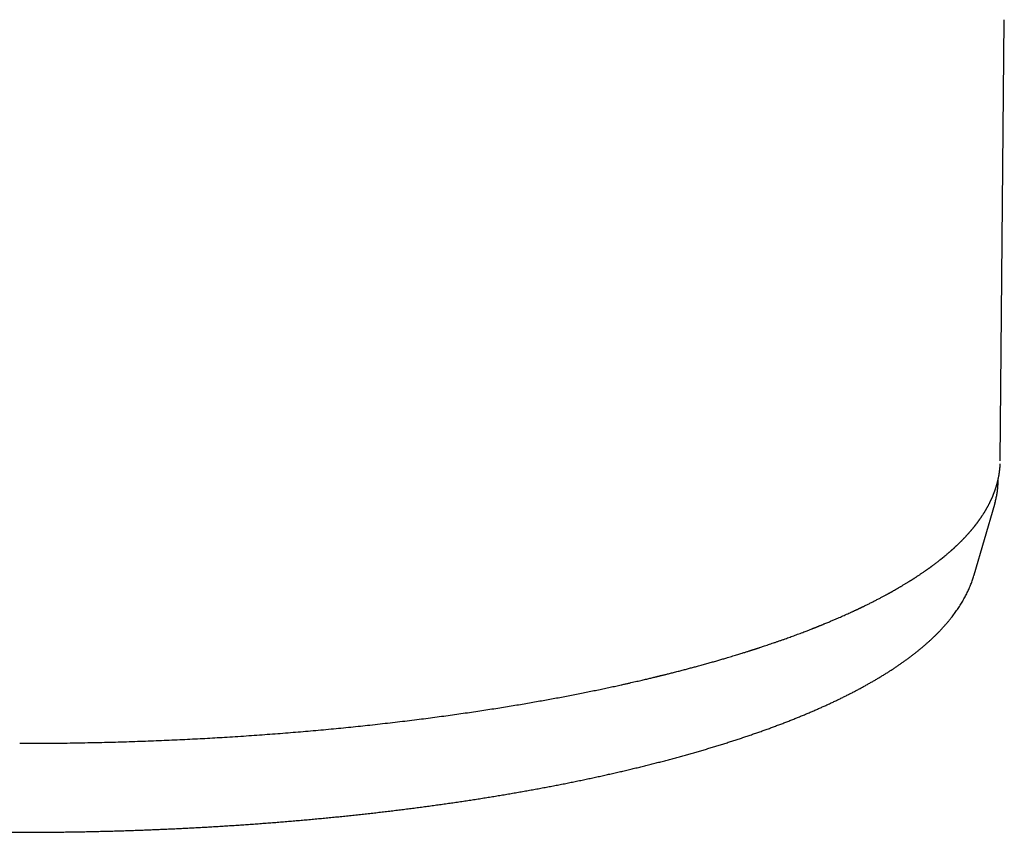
# Model space of a CAD drawing. Header units: millimetres. Extents: x 8 to 486, y 12 to 546.
# Tile 3 of 121: x 269 to 314, y 187 to 225. Entities that reach past the tile are written whole.
import ezdxf

# ---------------------------------------------------------------- set-up
doc = ezdxf.new("R2010")
doc.units = ezdxf.units.MM

msp = doc.modelspace()

# ---------------------------------------------------------------- linework, layer by layer
at = {"color": 7, "linetype": 'Continuous', "lineweight": 30}
for p, q in [((314.004, 204.362), (314.188, 224.599)), ((312.804, 199.131), (313.746, 202.376)), ((313.754, 202.404), (313.736, 202.342)), ((312.804, 199.131), (312.803, 199.131))]:
    msp.add_line(p, q, dxfattribs=at)
for points, knots in [([(269, 191.401), (269.163, 191.401), (269.516, 191.401), (270.057, 191.404), (270.621, 191.409), (271.18, 191.416), (271.724, 191.424), (272.252, 191.434), (272.765, 191.445), (273.273, 191.458), (273.777, 191.473), (274.276, 191.489), (274.77, 191.506), (275.26, 191.525), (275.744, 191.545), (276.224, 191.566), (276.696, 191.588), (277.16, 191.612), (277.616, 191.636), (278.068, 191.662), (278.535, 191.69), (279.016, 191.72), (279.512, 191.753), (280.001, 191.787), (280.484, 191.823), (280.96, 191.859), (281.43, 191.896), (281.893, 191.935), (282.357, 191.975), (282.822, 192.017), (283.286, 192.06), (283.744, 192.104), (284.195, 192.149), (284.638, 192.195), (285.087, 192.243), (285.542, 192.293), (286, 192.345), (286.451, 192.398), (286.893, 192.452), (287.325, 192.505), (287.746, 192.559), (288.156, 192.613), (288.559, 192.668), (288.957, 192.723), (289.349, 192.779), (289.736, 192.835), (290.116, 192.891), (290.487, 192.948), (290.85, 193.005), (291.206, 193.061), (291.554, 193.118), (291.895, 193.174), (292.228, 193.231), (292.553, 193.287), (292.871, 193.343), (293.182, 193.399), (293.485, 193.454), (293.79, 193.511), (294.098, 193.569), (294.407, 193.628), (294.707, 193.687), (294.999, 193.745), (295.284, 193.803), (295.563, 193.86), (295.834, 193.917), (296.098, 193.973), (296.353, 194.028), (296.572, 194.076), (296.757, 194.117), (296.908, 194.151), (297.053, 194.184), (297.19, 194.215), (297.321, 194.245), (297.445, 194.274), (297.562, 194.301), (297.672, 194.327), (297.776, 194.351), (297.874, 194.374), (297.965, 194.396), (298.041, 194.414), (298.103, 194.429), (298.152, 194.441), (298.197, 194.452), (298.234, 194.461), (298.265, 194.469), (298.291, 194.475), (298.318, 194.481), (298.347, 194.488), (298.38, 194.497), (298.418, 194.506), (298.462, 194.517), (298.512, 194.529), (298.568, 194.543), (298.629, 194.558), (298.699, 194.575), (298.777, 194.595), (298.864, 194.617), (298.958, 194.641), (299.059, 194.666), (299.195, 194.701), (299.361, 194.744), (299.554, 194.795), (299.743, 194.845), (299.926, 194.894), (300.12, 194.946), (300.324, 195.002), (300.537, 195.061), (300.743, 195.119), (300.941, 195.175), (301.131, 195.23), (301.314, 195.284), (301.474, 195.331), (301.612, 195.372), (301.73, 195.408), (301.843, 195.442), (301.951, 195.475), (302.053, 195.506), (302.148, 195.536), (302.233, 195.562), (302.31, 195.587), (302.379, 195.608), (302.442, 195.628), (302.5, 195.646), (302.552, 195.663), (302.597, 195.677), (302.634, 195.689), (302.665, 195.699), (302.693, 195.708), (302.714, 195.715), (302.731, 195.72), (302.746, 195.725), (302.762, 195.73), (302.781, 195.737), (302.804, 195.744), (302.831, 195.753), (302.863, 195.763), (302.898, 195.775), (302.935, 195.787), (302.988, 195.804), (303.054, 195.826), (303.144, 195.856), (303.247, 195.89), (303.361, 195.928), (303.48, 195.969), (303.604, 196.011), (303.732, 196.055), (303.864, 196.101), (303.999, 196.148), (304.126, 196.193), (304.246, 196.236), (304.357, 196.277), (304.47, 196.318), (304.584, 196.36), (304.7, 196.403), (304.818, 196.447), (304.936, 196.491), (305.041, 196.531), (305.133, 196.566), (305.21, 196.596), (305.282, 196.624), (305.338, 196.646), (305.38, 196.662), (305.408, 196.673), (305.435, 196.684), (305.462, 196.695), (305.487, 196.705), (305.51, 196.714), (305.53, 196.722), (305.545, 196.728), (305.557, 196.733), (305.566, 196.736), (305.573, 196.739), (305.581, 196.742), (305.592, 196.746), (305.607, 196.752), (305.628, 196.761), (305.655, 196.772), (305.687, 196.785), (305.722, 196.799), (305.759, 196.814), (305.797, 196.829), (305.835, 196.844), (305.874, 196.86), (305.912, 196.876), (305.997, 196.911), (306.122, 196.963), (306.284, 197.031), (306.464, 197.108), (306.666, 197.195), (306.891, 197.295), (307.055, 197.369), (307.16, 197.417), (307.207, 197.439), (307.253, 197.46), (307.296, 197.48), (307.334, 197.497), (307.365, 197.512), (307.391, 197.524), (307.411, 197.533), (307.428, 197.541), (307.442, 197.548), (307.455, 197.554), (307.468, 197.56), (307.485, 197.568), (307.505, 197.578), (307.528, 197.589), (307.555, 197.601), (307.585, 197.616), (307.617, 197.631), (307.653, 197.648), (307.691, 197.667), (307.764, 197.702), (307.873, 197.755), (307.991, 197.814), (308.087, 197.862), (308.161, 197.899), (308.234, 197.936), (308.308, 197.974), (308.381, 198.012), (308.452, 198.049), (308.52, 198.085), (308.584, 198.119), (308.645, 198.151), (308.702, 198.182), (308.75, 198.208), (308.79, 198.23), (308.822, 198.247), (308.851, 198.263), (308.878, 198.278), (308.902, 198.291), (308.923, 198.302), (308.94, 198.312), (308.957, 198.321), (308.975, 198.331), (308.997, 198.344), (309.023, 198.358), (309.053, 198.375), (309.088, 198.395), (309.123, 198.415), (309.158, 198.435), (309.193, 198.454), (309.228, 198.474), (309.262, 198.494), (309.296, 198.513), (309.334, 198.536), (309.377, 198.561), (309.424, 198.589), (309.474, 198.618), (309.526, 198.649), (309.579, 198.681), (309.631, 198.712), (309.683, 198.744), (309.739, 198.778), (309.785, 198.807), (309.821, 198.828), (309.844, 198.843), (309.867, 198.857), (309.887, 198.87), (309.903, 198.88), (309.917, 198.888), (309.927, 198.895), (309.934, 198.899), (309.94, 198.903), (309.946, 198.907), (309.956, 198.913), (309.969, 198.922), (309.988, 198.933), (310.009, 198.947), (310.033, 198.962), (310.06, 198.98), (310.09, 198.999), (310.122, 199.02), (310.157, 199.042), (310.195, 199.067), (310.236, 199.094), (310.279, 199.123), (310.326, 199.154), (310.375, 199.187), (310.427, 199.222), (310.481, 199.259), (310.526, 199.291), (310.563, 199.317), (310.591, 199.336), (310.619, 199.356), (310.648, 199.376), (310.677, 199.396), (310.702, 199.414), (310.723, 199.43), (310.74, 199.441), (310.753, 199.451), (310.764, 199.459), (310.774, 199.466), (310.788, 199.476), (310.806, 199.489), (310.829, 199.506), (310.853, 199.524), (310.88, 199.543), (310.908, 199.564), (310.947, 199.593), (310.997, 199.631), (311.058, 199.676), (311.117, 199.722), (311.176, 199.767), (311.224, 199.805), (311.262, 199.835), (311.288, 199.856), (311.31, 199.874), (311.33, 199.889), (311.344, 199.901), (311.355, 199.909), (311.362, 199.915), (311.369, 199.921), (311.377, 199.927), (311.387, 199.935), (311.399, 199.946), (311.414, 199.958), (311.432, 199.972), (311.451, 199.988), (311.47, 200.004), (311.49, 200.02), (311.517, 200.043), (311.55, 200.071), (311.586, 200.101), (311.618, 200.128), (311.646, 200.153), (311.676, 200.178), (311.707, 200.206), (311.735, 200.23), (311.758, 200.251), (311.777, 200.267), (311.794, 200.283), (311.809, 200.296), (311.822, 200.308), (311.833, 200.318), (311.842, 200.326), (311.849, 200.332), (311.855, 200.337), (311.861, 200.343), (311.869, 200.35), (311.878, 200.358), (311.888, 200.367), (311.9, 200.379), (311.916, 200.393), (311.935, 200.411), (311.956, 200.43), (311.984, 200.456), (312.018, 200.489), (312.06, 200.529), (312.092, 200.56), (312.116, 200.583), (312.131, 200.597), (312.145, 200.612), (312.16, 200.626), (312.175, 200.641), (312.189, 200.655), (312.203, 200.669), (312.216, 200.682), (312.226, 200.693), (312.235, 200.702), (312.244, 200.71), (312.253, 200.719), (312.264, 200.73), (312.276, 200.743), (312.289, 200.756), (312.304, 200.772), (312.321, 200.789), (312.343, 200.813), (312.371, 200.841), (312.402, 200.874), (312.43, 200.905), (312.456, 200.933), (312.479, 200.958), (312.5, 200.981), (312.517, 201), (312.531, 201.015), (312.542, 201.028), (312.553, 201.04), (312.563, 201.051), (312.575, 201.065), (312.589, 201.08), (312.604, 201.097), (312.619, 201.115), (312.634, 201.133), (312.651, 201.152), (312.667, 201.171), (312.699, 201.209), (312.731, 201.247), (312.763, 201.286), (312.781, 201.308), (312.798, 201.329), (312.813, 201.348), (312.828, 201.366), (312.838, 201.38), (312.846, 201.389), (312.851, 201.396), (312.855, 201.401), (312.86, 201.407), (312.865, 201.414), (312.871, 201.421), (312.878, 201.43), (312.886, 201.44), (312.894, 201.452), (312.904, 201.464), (312.918, 201.483), (312.935, 201.505), (312.955, 201.532), (312.973, 201.556), (312.989, 201.578), (313.004, 201.597), (313.017, 201.616), (313.029, 201.632), (313.04, 201.648), (313.051, 201.663), (313.06, 201.676), (313.069, 201.689), (313.078, 201.702), (313.088, 201.716), (313.1, 201.733), (313.113, 201.751), (313.126, 201.771), (313.14, 201.791), (313.153, 201.811), (313.171, 201.838), (313.192, 201.87), (313.216, 201.907), (313.237, 201.94), (313.256, 201.969), (313.273, 201.996), (313.29, 202.025), (313.308, 202.054), (313.326, 202.084), (313.344, 202.115), (313.361, 202.145), (313.378, 202.174), (313.394, 202.202), (313.411, 202.232), (313.429, 202.264), (313.447, 202.298), (313.466, 202.334), (313.485, 202.371), (313.501, 202.402), (313.514, 202.426), (313.522, 202.443), (313.529, 202.458), (313.536, 202.472), (313.543, 202.485), (313.551, 202.501), (313.56, 202.52), (313.57, 202.542), (313.581, 202.565), (313.593, 202.592), (313.607, 202.621), (313.621, 202.654), (313.635, 202.685), (313.648, 202.715), (313.658, 202.74), (313.667, 202.76), (313.674, 202.778), (313.682, 202.798), (313.691, 202.819), (313.7, 202.842), (313.709, 202.865), (313.718, 202.889), (313.726, 202.911), (313.734, 202.931), (313.74, 202.949), (313.746, 202.963), (313.749, 202.973), (313.752, 202.981), (313.755, 202.989), (313.759, 202.999), (313.763, 203.011), (313.768, 203.026), (313.773, 203.042), (313.779, 203.059), (313.785, 203.075), (313.79, 203.092), (313.796, 203.11), (313.802, 203.127), (313.807, 203.144), (313.812, 203.158), (313.815, 203.17), (313.818, 203.18), (313.821, 203.189), (313.824, 203.199), (313.827, 203.209), (313.83, 203.22), (313.834, 203.232), (313.839, 203.249), (313.845, 203.27), (313.852, 203.295), (313.859, 203.322), (313.867, 203.35), (313.874, 203.378), (313.881, 203.405), (313.887, 203.43), (313.893, 203.455), (313.9, 203.485), (313.908, 203.523), (313.918, 203.567), (313.927, 203.613), (313.936, 203.66), (313.945, 203.709), (313.951, 203.748), (313.956, 203.775), (313.958, 203.791), (313.96, 203.805), (313.962, 203.818), (313.964, 203.833), (313.967, 203.85), (313.97, 203.871), (313.973, 203.897), (313.976, 203.924), (313.979, 203.949), (313.982, 203.971), (313.983, 203.989), (313.985, 204.004), (313.986, 204.017), (313.987, 204.03), (313.989, 204.044), (313.99, 204.06), (313.992, 204.082), (313.994, 204.11), (313.996, 204.144), (313.998, 204.171), (313.999, 204.19), (314, 204.202), (314, 204.211), (314, 204.217), (314, 204.218)], [0, 0, 0, 0, 0.007032, 0.015189, 0.023279, 0.031301, 0.039257, 0.046697, 0.054077, 0.061398, 0.068659, 0.07586, 0.083002, 0.090085, 0.097107, 0.104071, 0.110974, 0.117697, 0.124362, 0.13097, 0.13752, 0.144893, 0.152193, 0.159418, 0.166569, 0.173645, 0.180648, 0.187576, 0.19443, 0.201531, 0.208551, 0.215489, 0.222345, 0.22912, 0.235814, 0.243008, 0.250105, 0.257105, 0.26401, 0.270817, 0.277409, 0.283908, 0.290314, 0.296627, 0.302972, 0.309221, 0.315372, 0.321427, 0.327384, 0.333245, 0.339009, 0.344676, 0.350245, 0.355718, 0.361094, 0.366373, 0.371555, 0.376639, 0.382121, 0.387485, 0.392731, 0.39786, 0.402872, 0.407844, 0.412694, 0.417423, 0.422031, 0.426518, 0.429388, 0.432156, 0.434806, 0.437338, 0.439752, 0.442048, 0.444227, 0.446287, 0.448229, 0.450054, 0.45176, 0.453349, 0.454333, 0.455265, 0.456127, 0.456886, 0.457409, 0.457871, 0.458355, 0.458915, 0.45953, 0.460256, 0.461093, 0.462042, 0.463102, 0.464274, 0.465556, 0.467096, 0.468771, 0.47058, 0.472524, 0.474602, 0.478452, 0.482228, 0.485926, 0.489546, 0.49309, 0.497496, 0.501777, 0.505932, 0.50996, 0.513862, 0.517638, 0.521288, 0.523813, 0.526273, 0.528669, 0.53096, 0.533111, 0.535123, 0.536995, 0.538589, 0.540066, 0.541425, 0.542668, 0.543793, 0.544801, 0.545557, 0.546231, 0.546822, 0.54733, 0.547622, 0.547937, 0.548279, 0.54869, 0.549192, 0.549785, 0.550469, 0.551244, 0.552082, 0.552939, 0.554674, 0.556479, 0.558911, 0.561459, 0.564122, 0.5669, 0.569794, 0.572792, 0.575871, 0.57903, 0.581567, 0.584153, 0.586789, 0.589473, 0.592207, 0.594989, 0.597821, 0.600653, 0.602598, 0.604447, 0.6062, 0.607855, 0.608567, 0.609259, 0.609932, 0.610586, 0.611219, 0.611794, 0.612276, 0.612665, 0.612962, 0.613165, 0.613304, 0.613497, 0.613755, 0.614078, 0.61463, 0.615306, 0.616105, 0.617028, 0.617908, 0.618866, 0.619834, 0.6208, 0.621764, 0.622726, 0.627239, 0.631236, 0.635202, 0.641164, 0.647111, 0.65305, 0.654355, 0.65566, 0.656945, 0.658116, 0.659159, 0.660075, 0.660704, 0.661255, 0.661727, 0.662121, 0.662438, 0.662784, 0.66325, 0.663808, 0.664459, 0.665203, 0.66604, 0.666952, 0.667954, 0.669041, 0.670154, 0.674175, 0.678267, 0.680382, 0.682516, 0.684669, 0.68684, 0.689027, 0.691163, 0.693211, 0.695133, 0.696971, 0.698725, 0.700396, 0.701403, 0.702377, 0.70331, 0.704153, 0.704894, 0.705534, 0.706072, 0.70653, 0.707084, 0.707779, 0.708598, 0.709552, 0.710641, 0.711866, 0.712901, 0.714015, 0.715146, 0.716251, 0.71733, 0.718384, 0.719988, 0.721529, 0.723007, 0.724887, 0.726654, 0.728319, 0.730001, 0.731941, 0.733941, 0.734743, 0.735555, 0.736349, 0.737036, 0.737617, 0.738079, 0.738419, 0.73864, 0.738825, 0.739043, 0.739294, 0.739823, 0.740458, 0.741197, 0.742041, 0.742991, 0.744025, 0.745161, 0.746398, 0.747737, 0.749206, 0.75078, 0.752459, 0.754242, 0.756129, 0.758121, 0.760218, 0.76123, 0.762265, 0.763322, 0.764402, 0.765505, 0.766588, 0.767322, 0.767945, 0.768457, 0.768859, 0.769239, 0.769646, 0.770436, 0.771309, 0.772265, 0.773304, 0.77442, 0.775551, 0.77797, 0.780381, 0.782783, 0.785178, 0.787558, 0.788781, 0.789866, 0.790812, 0.79162, 0.792288, 0.79265, 0.792953, 0.793205, 0.793526, 0.793952, 0.794485, 0.795124, 0.795869, 0.796717, 0.797578, 0.798417, 0.799235, 0.801075, 0.802793, 0.804007, 0.805264, 0.806593, 0.807994, 0.809468, 0.810326, 0.811204, 0.812015, 0.812724, 0.81333, 0.813834, 0.814236, 0.814535, 0.814786, 0.815087, 0.815442, 0.815851, 0.816314, 0.81683, 0.817627, 0.818526, 0.819526, 0.820617, 0.822544, 0.824547, 0.826626, 0.827343, 0.828069, 0.828804, 0.829547, 0.830299, 0.831046, 0.831716, 0.832388, 0.832942, 0.833379, 0.833757, 0.834223, 0.834783, 0.835398, 0.836096, 0.836879, 0.837745, 0.838657, 0.840449, 0.842108, 0.843634, 0.845028, 0.846288, 0.847418, 0.848428, 0.849139, 0.849775, 0.850339, 0.850874, 0.851529, 0.852316, 0.853234, 0.854046, 0.854939, 0.855899, 0.856861, 0.857815, 0.861493, 0.862566, 0.86363, 0.864683, 0.865668, 0.866541, 0.867301, 0.867645, 0.867959, 0.868245, 0.868504, 0.868806, 0.869185, 0.869613, 0.870109, 0.870674, 0.871308, 0.871967, 0.873359, 0.874642, 0.875818, 0.876884, 0.877861, 0.878734, 0.879549, 0.880311, 0.88102, 0.881677, 0.882284, 0.882874, 0.88357, 0.884372, 0.88528, 0.886267, 0.887244, 0.888203, 0.889146, 0.891065, 0.892881, 0.894566, 0.895797, 0.89709, 0.898454, 0.899874, 0.901322, 0.902773, 0.904235, 0.905617, 0.906905, 0.90835, 0.909867, 0.91148, 0.913172, 0.914933, 0.916745, 0.917598, 0.918374, 0.919074, 0.919698, 0.920326, 0.921029, 0.921954, 0.922982, 0.92409, 0.925192, 0.926745, 0.928272, 0.929762, 0.931161, 0.932466, 0.933197, 0.934034, 0.934979, 0.93599, 0.936957, 0.938149, 0.939256, 0.940278, 0.941206, 0.942031, 0.942755, 0.943134, 0.943478, 0.943836, 0.944278, 0.944853, 0.945526, 0.946297, 0.947086, 0.947853, 0.948598, 0.949446, 0.950263, 0.951041, 0.951729, 0.952262, 0.952718, 0.953104, 0.953515, 0.953978, 0.954494, 0.955062, 0.955683, 0.95678, 0.957952, 0.959181, 0.960468, 0.961803, 0.963045, 0.964185, 0.965278, 0.966358, 0.968403, 0.970415, 0.97247, 0.974633, 0.97686, 0.979121, 0.979915, 0.980623, 0.981245, 0.981804, 0.982456, 0.983231, 0.984128, 0.985432, 0.986666, 0.987828, 0.988914, 0.989631, 0.990282, 0.990865, 0.991424, 0.992058, 0.992773, 0.993566, 0.99508, 0.996617, 0.998168, 0.998731, 0.999279, 0.999811, 1, 1, 1, 1]), ([(313.754, 202.406), (313.758, 202.421), (313.771, 202.466), (313.791, 202.542), (313.812, 202.634), (313.831, 202.725), (313.848, 202.816), (313.863, 202.908), (313.876, 203), (313.886, 203.091), (313.894, 203.183), (313.9, 203.275), (313.904, 203.367), (313.906, 203.445), (313.905, 203.491), (313.905, 203.507)], [0, 0, 0, 0, 0.041237, 0.124504, 0.207729, 0.29092, 0.374087, 0.45724, 0.540393, 0.623555, 0.706741, 0.789964, 0.873237, 0.956574, 1, 1, 1, 1]), ([(225.197, 199.131), (225.198, 199.127), (225.208, 199.089), (225.23, 199.018), (225.263, 198.919), (225.298, 198.819), (225.336, 198.719), (225.376, 198.62), (225.418, 198.52), (225.463, 198.42), (225.51, 198.32), (225.56, 198.22), (225.612, 198.121), (225.667, 198.021), (225.724, 197.921), (225.784, 197.822), (225.846, 197.722), (225.911, 197.623), (225.979, 197.523), (226.048, 197.424), (226.121, 197.325), (226.196, 197.226), (226.273, 197.127), (226.353, 197.029), (226.435, 196.931), (226.52, 196.833), (226.608, 196.735), (226.697, 196.638), (226.79, 196.541), (226.884, 196.444), (226.981, 196.348), (227.081, 196.252), (227.182, 196.156), (227.287, 196.061), (227.393, 195.966), (227.502, 195.872), (227.613, 195.778), (227.726, 195.684), (227.842, 195.591), (227.96, 195.499), (228.08, 195.406), (228.202, 195.315), (228.326, 195.223), (228.453, 195.133), (228.581, 195.042), (228.712, 194.953), (228.845, 194.863), (228.98, 194.774), (229.117, 194.686), (229.256, 194.598), (229.397, 194.511), (229.54, 194.424), (229.686, 194.337), (229.833, 194.251), (229.982, 194.166), (230.133, 194.081), (230.287, 193.996), (230.442, 193.912), (230.599, 193.829), (230.758, 193.746), (230.919, 193.663), (231.082, 193.581), (231.247, 193.499), (231.414, 193.418), (231.582, 193.337), (231.753, 193.257), (231.926, 193.177), (232.1, 193.098), (232.276, 193.019), (232.454, 192.941), (232.634, 192.863), (232.816, 192.786), (232.999, 192.709), (233.185, 192.633), (233.372, 192.557), (233.561, 192.481), (233.752, 192.406), (233.944, 192.332), (234.138, 192.258), (234.335, 192.184), (234.532, 192.111), (234.732, 192.038), (234.933, 191.966), (235.136, 191.895), (235.341, 191.823), (235.547, 191.753), (235.755, 191.683), (235.965, 191.613), (236.177, 191.544), (236.39, 191.475), (236.605, 191.407), (236.821, 191.339), (237.039, 191.272), (237.259, 191.205), (237.48, 191.139), (237.703, 191.073), (237.928, 191.008), (238.154, 190.943), (238.381, 190.879), (238.611, 190.815), (238.841, 190.752), (239.074, 190.689), (239.308, 190.627), (239.543, 190.566), (239.78, 190.504), (240.018, 190.444), (240.258, 190.384), (240.499, 190.324), (240.742, 190.265), (240.986, 190.207), (241.232, 190.149), (241.479, 190.091), (241.728, 190.034), (241.978, 189.978), (242.229, 189.922), (242.482, 189.867), (242.736, 189.812), (242.991, 189.758), (243.248, 189.704), (243.506, 189.651), (243.765, 189.598), (244.026, 189.546), (244.288, 189.494), (244.552, 189.444), (244.816, 189.393), (245.082, 189.343), (245.349, 189.294), (245.618, 189.245), (245.887, 189.197), (246.158, 189.149), (246.43, 189.102), (246.703, 189.056), (246.978, 189.01), (247.253, 188.965), (247.53, 188.92), (247.808, 188.876), (248.087, 188.832), (248.367, 188.789), (248.648, 188.747), (248.931, 188.705), (249.214, 188.664), (249.498, 188.623), (249.784, 188.583), (250.071, 188.543), (250.358, 188.505), (250.647, 188.466), (250.937, 188.429), (251.227, 188.391), (251.519, 188.355), (251.811, 188.319), (252.105, 188.284), (252.4, 188.249), (252.695, 188.215), (252.992, 188.181), (253.289, 188.148), (253.587, 188.116), (253.886, 188.085), (254.187, 188.053), (254.488, 188.023), (254.789, 187.993), (255.092, 187.964), (255.396, 187.935), (255.7, 187.908), (256.005, 187.88), (256.312, 187.853), (256.619, 187.827), (256.926, 187.802), (257.235, 187.777), (257.545, 187.753), (257.855, 187.729), (258.166, 187.706), (258.478, 187.684), (258.791, 187.662), (259.104, 187.641), (259.419, 187.621), (259.734, 187.601), (260.05, 187.582), (260.367, 187.564), (260.685, 187.546), (261.003, 187.529), (261.323, 187.512), (261.644, 187.496), (261.965, 187.481), (262.288, 187.466), (262.601, 187.453), (262.903, 187.441), (263.194, 187.429), (263.486, 187.418), (263.778, 187.408), (264.069, 187.398), (264.361, 187.389), (264.654, 187.381), (264.946, 187.373), (265.238, 187.365), (265.53, 187.358), (265.822, 187.352), (266.113, 187.346), (266.405, 187.341), (266.695, 187.337), (266.985, 187.332), (267.273, 187.329), (267.559, 187.326), (267.839, 187.324), (268.11, 187.322), (268.348, 187.321), (268.558, 187.32), (268.767, 187.32), (268.915, 187.319), (269, 187.319)], [0, 0, 0, 0, 0.000572, 0.005042, 0.009534, 0.014048, 0.018584, 0.023143, 0.027727, 0.032335, 0.036968, 0.041627, 0.04631, 0.051018, 0.055752, 0.06051, 0.065292, 0.070098, 0.074927, 0.079779, 0.084651, 0.089545, 0.094457, 0.099388, 0.104336, 0.1093, 0.114279, 0.119271, 0.124276, 0.129292, 0.134318, 0.139354, 0.144397, 0.149447, 0.154504, 0.159565, 0.164631, 0.169699, 0.174771, 0.179845, 0.18492, 0.189996, 0.195072, 0.200148, 0.205223, 0.210298, 0.21537, 0.220442, 0.225511, 0.230578, 0.235643, 0.240705, 0.245765, 0.250822, 0.255876, 0.260928, 0.265976, 0.271021, 0.276063, 0.281103, 0.286139, 0.291172, 0.296202, 0.301229, 0.306253, 0.311274, 0.316292, 0.321307, 0.326319, 0.331328, 0.336335, 0.341339, 0.34634, 0.351338, 0.356334, 0.361327, 0.366317, 0.371305, 0.376291, 0.381275, 0.386256, 0.391234, 0.396211, 0.401186, 0.406158, 0.411128, 0.416097, 0.421063, 0.426027, 0.43099, 0.435951, 0.44091, 0.445867, 0.450823, 0.455777, 0.46073, 0.465681, 0.470631, 0.475579, 0.480526, 0.485471, 0.490415, 0.495358, 0.5003, 0.50524, 0.51018, 0.515118, 0.520055, 0.524992, 0.529927, 0.534861, 0.539795, 0.544727, 0.549659, 0.55459, 0.55952, 0.56445, 0.569379, 0.574307, 0.579234, 0.584162, 0.589088, 0.594014, 0.59894, 0.603865, 0.60879, 0.613714, 0.618638, 0.623562, 0.628486, 0.63341, 0.638333, 0.643256, 0.648179, 0.653103, 0.658026, 0.662949, 0.667873, 0.672796, 0.67772, 0.682644, 0.687568, 0.692493, 0.697418, 0.702343, 0.707269, 0.712196, 0.717123, 0.722051, 0.72698, 0.731909, 0.73684, 0.741771, 0.746703, 0.751637, 0.756572, 0.761508, 0.766445, 0.771384, 0.776325, 0.781267, 0.786211, 0.791157, 0.796106, 0.801056, 0.806009, 0.810964, 0.815923, 0.820884, 0.825848, 0.830816, 0.835788, 0.840763, 0.845743, 0.850727, 0.855716, 0.860711, 0.865711, 0.870718, 0.875732, 0.880753, 0.885783, 0.890822, 0.895871, 0.900932, 0.905478, 0.910023, 0.914567, 0.91911, 0.923651, 0.928191, 0.932729, 0.937264, 0.941796, 0.946325, 0.95085, 0.955368, 0.959879, 0.964379, 0.968864, 0.973326, 0.97775, 0.982105, 0.986314, 0.990322, 0.993157, 0.996045, 1, 1, 1, 1]), ([(269, 187.319), (269.105, 187.319), (269.253, 187.32), (269.472, 187.32), (269.661, 187.321), (269.887, 187.322), (270.124, 187.323), (270.373, 187.325), (270.631, 187.328), (270.896, 187.331), (271.165, 187.335), (271.439, 187.339), (271.716, 187.343), (271.996, 187.348), (272.278, 187.354), (272.563, 187.361), (272.849, 187.367), (273.136, 187.375), (273.425, 187.383), (273.714, 187.392), (274.005, 187.401), (274.296, 187.411), (274.588, 187.421), (274.881, 187.432), (275.174, 187.444), (275.467, 187.456), (275.76, 187.469), (276.054, 187.482), (276.348, 187.496), (276.642, 187.51), (276.936, 187.525), (277.231, 187.541), (277.525, 187.557), (277.819, 187.574), (278.113, 187.592), (278.407, 187.61), (278.701, 187.629), (278.994, 187.648), (279.287, 187.668), (279.58, 187.688), (279.873, 187.709), (280.165, 187.731), (280.458, 187.753), (280.749, 187.776), (281.041, 187.799), (281.331, 187.823), (281.622, 187.848), (281.912, 187.873), (282.201, 187.899), (282.49, 187.925), (282.779, 187.952), (283.067, 187.979), (283.354, 188.007), (283.641, 188.036), (283.927, 188.065), (284.213, 188.095), (284.498, 188.125), (284.782, 188.156), (285.065, 188.188), (285.348, 188.22), (285.63, 188.252), (285.912, 188.286), (286.193, 188.319), (286.472, 188.354), (286.752, 188.389), (287.03, 188.424), (287.307, 188.46), (287.584, 188.497), (287.86, 188.534), (288.135, 188.572), (288.409, 188.61), (288.682, 188.649), (288.954, 188.688), (289.226, 188.728), (289.496, 188.769), (289.766, 188.81), (290.034, 188.851), (290.302, 188.893), (290.568, 188.936), (290.834, 188.979), (291.098, 189.023), (291.362, 189.067), (291.624, 189.112), (291.885, 189.157), (292.145, 189.203), (292.405, 189.249), (292.663, 189.296), (292.92, 189.344), (293.175, 189.391), (293.43, 189.44), (293.683, 189.489), (293.936, 189.538), (294.187, 189.588), (294.436, 189.639), (294.685, 189.69), (294.933, 189.741), (295.179, 189.794), (295.424, 189.846), (295.667, 189.899), (295.91, 189.953), (296.151, 190.007), (296.391, 190.061), (296.629, 190.116), (296.866, 190.172), (297.102, 190.228), (297.337, 190.284), (297.57, 190.341), (297.802, 190.399), (298.032, 190.457), (298.261, 190.515), (298.488, 190.574), (298.715, 190.633), (298.939, 190.693), (299.163, 190.753), (299.385, 190.814), (299.605, 190.875), (299.824, 190.937), (300.041, 190.999), (300.257, 191.062), (300.472, 191.125), (300.685, 191.188), (300.896, 191.252), (301.106, 191.317), (301.315, 191.381), (301.522, 191.447), (301.727, 191.513), (301.931, 191.579), (302.133, 191.645), (302.333, 191.712), (302.532, 191.78), (302.73, 191.848), (302.926, 191.916), (303.12, 191.985), (303.312, 192.054), (303.503, 192.124), (303.693, 192.194), (303.88, 192.265), (304.066, 192.336), (304.251, 192.407), (304.433, 192.479), (304.614, 192.551), (304.794, 192.624), (304.971, 192.697), (305.147, 192.77), (305.321, 192.844), (305.494, 192.918), (305.665, 192.993), (305.834, 193.068), (306.001, 193.144), (306.166, 193.22), (306.33, 193.296), (306.492, 193.373), (306.652, 193.45), (306.811, 193.528), (306.968, 193.606), (307.122, 193.684), (307.276, 193.763), (307.427, 193.843), (307.576, 193.922), (307.724, 194.002), (307.87, 194.083), (308.014, 194.164), (308.156, 194.245), (308.296, 194.327), (308.435, 194.409), (308.571, 194.492), (308.706, 194.575), (308.839, 194.658), (308.97, 194.742), (309.099, 194.826), (309.226, 194.911), (309.352, 194.996), (309.475, 195.082), (309.596, 195.168), (309.716, 195.254), (309.833, 195.341), (309.949, 195.428), (310.063, 195.516), (310.174, 195.604), (310.284, 195.692), (310.391, 195.781), (310.497, 195.871), (310.6, 195.96), (310.702, 196.05), (310.801, 196.141), (310.898, 196.232), (310.994, 196.323), (311.087, 196.415), (311.178, 196.507), (311.267, 196.6), (311.353, 196.692), (311.438, 196.786), (311.52, 196.879), (311.6, 196.973), (311.678, 197.067), (311.754, 197.162), (311.828, 197.256), (311.899, 197.351), (311.968, 197.447), (312.035, 197.542), (312.099, 197.638), (312.161, 197.734), (312.221, 197.83), (312.279, 197.927), (312.334, 198.023), (312.387, 198.12), (312.438, 198.217), (312.487, 198.314), (312.533, 198.411), (312.577, 198.509), (312.619, 198.606), (312.658, 198.704), (312.695, 198.801), (312.73, 198.899), (312.763, 198.997), (312.787, 199.074), (312.8, 199.119), (312.803, 199.131)], [0, 0, 0, 0, 0.004866, 0.006862, 0.010174, 0.013619, 0.017318, 0.021183, 0.025178, 0.029273, 0.033448, 0.037688, 0.041982, 0.04632, 0.050696, 0.055105, 0.059541, 0.064002, 0.068485, 0.072986, 0.077504, 0.082037, 0.086584, 0.091144, 0.095714, 0.100294, 0.104884, 0.109483, 0.114089, 0.118702, 0.123322, 0.127949, 0.132581, 0.137219, 0.141861, 0.146509, 0.15116, 0.155816, 0.160476, 0.16514, 0.169807, 0.174478, 0.179151, 0.183828, 0.188507, 0.193189, 0.197874, 0.20256, 0.20725, 0.211941, 0.216635, 0.22133, 0.226028, 0.230727, 0.235428, 0.240131, 0.244836, 0.249542, 0.254249, 0.258958, 0.263668, 0.26838, 0.273093, 0.277808, 0.282523, 0.28724, 0.291958, 0.296677, 0.301397, 0.306118, 0.31084, 0.315563, 0.320287, 0.325012, 0.329738, 0.334464, 0.339192, 0.343921, 0.34865, 0.35338, 0.358111, 0.362843, 0.367575, 0.372308, 0.377042, 0.381777, 0.386513, 0.391249, 0.395986, 0.400723, 0.405462, 0.410201, 0.41494, 0.419681, 0.424422, 0.429163, 0.433906, 0.438649, 0.443392, 0.448137, 0.452882, 0.457627, 0.462374, 0.467121, 0.471868, 0.476617, 0.481366, 0.486116, 0.490866, 0.495617, 0.500369, 0.505122, 0.509875, 0.514629, 0.519384, 0.524139, 0.528895, 0.533653, 0.53841, 0.543169, 0.547928, 0.552689, 0.55745, 0.562212, 0.566975, 0.571738, 0.576503, 0.581269, 0.586035, 0.590803, 0.595571, 0.600341, 0.605111, 0.609883, 0.614655, 0.619429, 0.624204, 0.62898, 0.633757, 0.638536, 0.643315, 0.648096, 0.652878, 0.657662, 0.662446, 0.667233, 0.67202, 0.676809, 0.681599, 0.686391, 0.691184, 0.695979, 0.700775, 0.705572, 0.710372, 0.715172, 0.719975, 0.724778, 0.729584, 0.734391, 0.739199, 0.744009, 0.74882, 0.753633, 0.758447, 0.763263, 0.76808, 0.772898, 0.777717, 0.782537, 0.787358, 0.79218, 0.797003, 0.801825, 0.806649, 0.811472, 0.816294, 0.821117, 0.825938, 0.830757, 0.835576, 0.840391, 0.845205, 0.850015, 0.854822, 0.859624, 0.864421, 0.869214, 0.873999, 0.878778, 0.88355, 0.888313, 0.893067, 0.89781, 0.902543, 0.907265, 0.911974, 0.91667, 0.921352, 0.92602, 0.930672, 0.935308, 0.939928, 0.944531, 0.949117, 0.953686, 0.958236, 0.962769, 0.967284, 0.971781, 0.976261, 0.980724, 0.98517, 0.9896, 0.994014, 0.998414, 1, 1, 1, 1])]:
    msp.add_open_spline(points, degree=3, knots=knots, dxfattribs=at)

doc.saveas('drawing.dxf')
